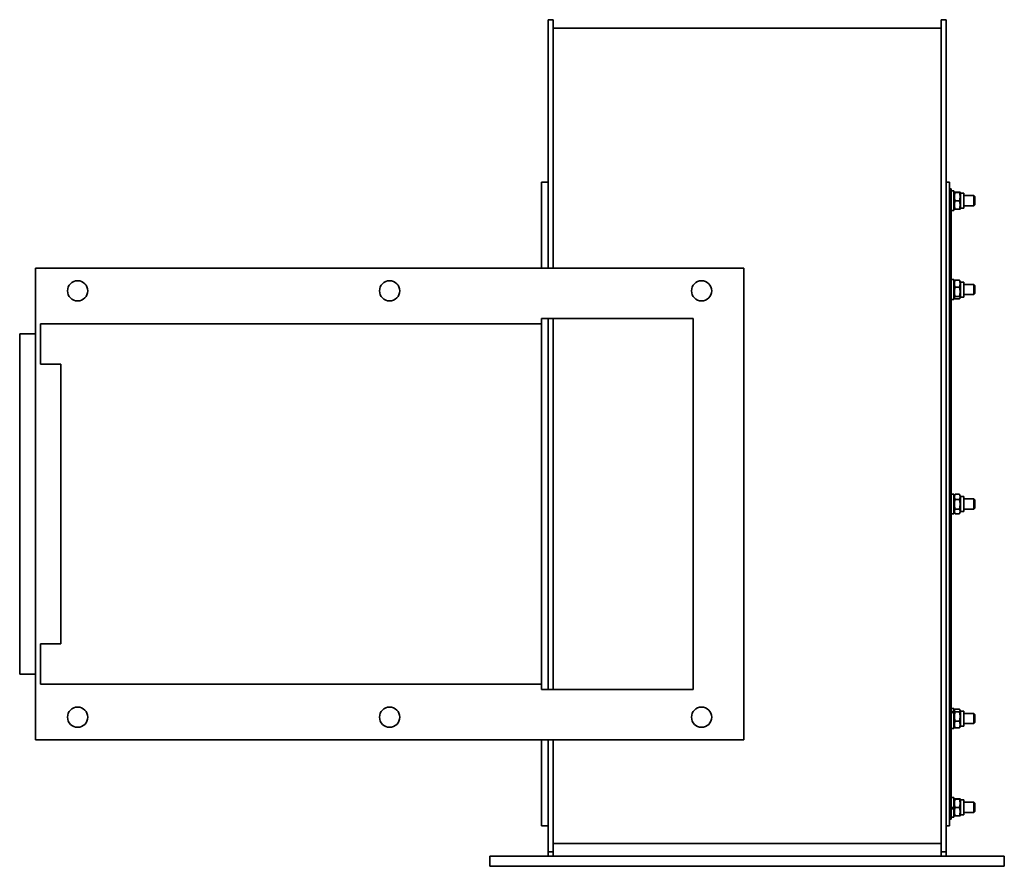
# Model space of a CAD drawing. Header units: millimetres. Extents: x 548 to 1132, y 343 to 845.
import ezdxf

# ---------------------------------------------------------------- set-up
doc = ezdxf.new("R2010")
doc.units = ezdxf.units.MM
doc.header["$LTSCALE"] = 4
doc.layers.add('Krawędzie widoczne(ISO)', color=7, linetype='Continuous', lineweight=35, true_color=0x262659)

msp = doc.modelspace()

# ---------------------------------------------------------------- linework, layer by layer
at = {"layer": 'Krawędzie widoczne(ISO)'}
for p, q in [((861.43, 697.79), (861.43, 845.21)), ((864.43, 845.21), (861.43, 845.21)), ((864.43, 845.21), (864.43, 697.79)), ((1094.43, 682.68), (1094.43, 845.21)), ((1097.43, 845.21), (1094.43, 845.21)), ((1097.43, 845.21), (1097.43, 682.68)), ((864.43, 840.21), (1094.43, 840.21)), ((857.43, 697.79), (857.43, 748.79)), ((861.43, 748.79), (857.43, 748.79)), ((1097.43, 748.79), (1099.43, 748.79)), ((1099.43, 366.79), (1099.43, 748.79)), ((1099.43, 744.79), (1100.43, 744.79)), ((1100.43, 744.79), (1100.43, 370.79)), ((1102.03, 743.69), (1100.43, 743.69)), ((1102.03, 731.89), (1102.03, 743.69)), ((1102.03, 742.24), (1102.35, 742.79)), ((1102.8, 742.85), (1105.27, 742.85)), ((1102.8, 742.73), (1105.27, 742.73)), ((1106.03, 742.24), (1105.72, 742.79)), ((1106.03, 742.24), (1106.03, 733.34)), ((1106.03, 742.24), (1108.03, 742.24)), ((1108.03, 742.24), (1108.03, 733.34)), ((1102.8, 737.67), (1105.27, 737.67)), ((1108.03, 740.79), (1113.82, 740.79)), ((1113.82, 734.79), (1113.82, 740.79)), ((1114.43, 740.18), (1113.82, 740.79)), ((1114.43, 740.18), (1114.43, 735.41)), ((1102.03, 731.89), (1100.43, 731.89)), ((1102.03, 733.34), (1102.35, 732.79)), ((1102.8, 732.73), (1105.27, 732.73)), ((1106.03, 733.34), (1105.72, 732.79)), ((1106.03, 733.34), (1108.03, 733.34)), ((1108.03, 734.79), (1113.82, 734.79)), ((1114.43, 735.41), (1113.82, 734.79)), ((557.43, 697.79), (977.43, 697.79)), ((557.43, 697.79), (557.43, 417.79)), ((977.43, 697.79), (977.43, 417.79)), ((1102.03, 690.97), (1100.43, 690.97)), ((1102.03, 679.17), (1102.03, 690.97)), ((1102.03, 689.52), (1102.44, 690.22)), ((1102.44, 690.22), (1102.47, 690.28)), ((1102.8, 690.68), (1105.27, 690.68)), ((1102.8, 690.62), (1105.27, 690.62)), ((1105.63, 690.22), (1105.6, 690.28)), ((1106.03, 689.52), (1105.63, 690.22)), ((1106.03, 689.52), (1106.03, 680.62)), ((1106.03, 689.52), (1108.03, 689.52)), ((1108.03, 689.52), (1108.03, 680.62)), ((1102.8, 686.45), (1105.27, 686.45)), ((1108.03, 688.07), (1113.82, 688.07)), ((1113.82, 682.07), (1113.82, 688.07)), ((1114.43, 687.46), (1113.82, 688.07)), ((1114.43, 687.46), (1114.43, 682.69)), ((1094.43, 443.16), (1094.43, 682.68)), ((1097.43, 682.68), (1097.43, 443.16)), ((1102.03, 679.17), (1100.43, 679.17)), ((1102.03, 680.62), (1102.44, 679.92)), ((1102.44, 679.92), (1102.47, 679.86)), ((1102.8, 680.9), (1105.27, 680.9)), ((1102.8, 679.53), (1105.27, 679.53)), ((1102.8, 679.46), (1105.27, 679.46)), ((1105.63, 679.92), (1105.6, 679.86)), ((1106.03, 680.62), (1105.63, 679.92)), ((1106.03, 680.62), (1108.03, 680.62)), ((1108.03, 682.07), (1113.82, 682.07)), ((1114.43, 682.69), (1113.82, 682.07)), ((857.43, 667.79), (947.43, 667.79)), ((857.43, 667.79), (857.43, 664.79)), ((861.43, 447.79), (861.43, 667.79)), ((864.43, 667.79), (864.43, 447.79)), ((947.43, 667.79), (947.43, 447.79)), ((560.43, 640.79), (560.43, 664.79)), ((560.43, 664.79), (857.43, 664.79)), ((857.43, 450.79), (857.43, 664.79)), ((548.07, 658.79), (548.07, 456.79)), ((548.07, 658.79), (557.43, 658.79)), ((572.43, 640.79), (560.43, 640.79)), ((572.43, 474.79), (572.43, 640.79)), ((1101.48, 563.69), (1100.43, 563.69)), ((1102.03, 563.69), (1101.48, 563.69)), ((1102.03, 563.68), (1102.03, 563.69)), ((1102.03, 551.89), (1102.03, 563.68)), ((1102.03, 562.24), (1102.76, 563.5)), ((1102.8, 563.56), (1105.27, 563.56)), ((1102.8, 560.57), (1105.27, 560.57)), ((1106.03, 562.24), (1105.31, 563.5)), ((1106.03, 562.24), (1106.03, 553.34)), ((1106.03, 562.24), (1108.03, 562.24)), ((1108.03, 562.24), (1108.03, 553.34)), ((1108.03, 560.79), (1113.82, 560.79)), ((1113.82, 554.79), (1113.82, 560.79)), ((1114.43, 560.18), (1113.82, 560.79)), ((1102.8, 554.8), (1105.27, 554.8)), ((1108.03, 554.79), (1113.82, 554.79)), ((1114.43, 555.41), (1113.82, 554.79)), ((1114.43, 560.18), (1114.43, 555.41)), ((1102.03, 551.89), (1100.43, 551.89)), ((1102.03, 553.34), (1102.76, 552.09)), ((1102.8, 552.02), (1105.27, 552.02)), ((1106.03, 553.34), (1105.31, 552.09)), ((1106.03, 553.34), (1108.03, 553.34)), ((560.43, 474.79), (572.43, 474.79)), ((560.43, 450.79), (560.43, 474.79)), ((548.07, 456.79), (557.43, 456.79)), ((857.43, 450.79), (560.43, 450.79)), ((857.43, 447.79), (857.43, 450.79)), ((857.43, 447.79), (947.43, 447.79)), ((1094.43, 351.34), (1094.43, 443.16)), ((1097.43, 443.16), (1097.43, 351.34)), ((1102.03, 436.41), (1100.43, 436.41)), ((1102.03, 434.91), (1102.03, 436.41)), ((1102.03, 434.96), (1102.47, 435.72)), ((1102.03, 434.91), (1102.03, 434.45)), ((1102.03, 424.61), (1102.03, 434.45)), ((1102.8, 436.12), (1105.27, 436.12)), ((1102.8, 434.51), (1105.27, 434.51)), ((1106.03, 434.96), (1105.6, 435.72)), ((1106.03, 434.96), (1106.03, 426.06)), ((1106.03, 434.96), (1108.03, 434.96)), ((1108.03, 434.96), (1108.03, 426.06)), ((1108.03, 433.51), (1113.82, 433.51)), ((1113.82, 427.51), (1113.82, 433.51)), ((1114.43, 432.9), (1113.82, 433.51)), ((1114.43, 432.9), (1114.43, 428.13)), ((1102.8, 428.9), (1105.27, 428.9)), ((1108.03, 427.51), (1113.82, 427.51)), ((1114.43, 428.13), (1113.82, 427.51)), ((1102.03, 424.61), (1100.43, 424.61)), ((1102.03, 426.06), (1102.47, 425.31)), ((1102.8, 424.91), (1105.27, 424.91)), ((1106.03, 426.06), (1105.6, 425.31)), ((1106.03, 426.06), (1108.03, 426.06)), ((977.43, 417.79), (557.43, 417.79)), ((857.43, 366.79), (857.43, 417.79)), ((861.43, 351.34), (861.43, 417.79)), ((864.43, 417.79), (864.43, 351.34)), ((1102.03, 383.69), (1100.43, 383.69)), ((1102.03, 378.11), (1102.03, 383.69)), ((1102.03, 382.24), (1102.35, 382.79)), ((1102.8, 382.85), (1105.27, 382.85)), ((1102.8, 382.73), (1105.27, 382.73)), ((1106.03, 382.24), (1105.72, 382.79)), ((1106.03, 382.24), (1106.03, 373.34)), ((1106.03, 382.24), (1108.03, 382.24)), ((1108.03, 382.24), (1108.03, 373.34)), ((1108.03, 380.79), (1113.82, 380.79)), ((1113.82, 374.79), (1113.82, 380.79)), ((1114.43, 380.18), (1113.82, 380.79)), ((1114.43, 380.18), (1114.43, 375.41)), ((1102.03, 378.11), (1100.43, 377.19)), ((1100.43, 376.55), (1102.03, 377.47)), ((1102.03, 378.11), (1102.03, 377.47)), ((1102.03, 371.89), (1102.03, 377.47)), ((1102.8, 377.67), (1105.27, 377.67)), ((1108.03, 374.79), (1113.82, 374.79)), ((1114.43, 375.41), (1113.82, 374.79)), ((1099.43, 370.79), (1100.43, 370.79)), ((1102.03, 371.89), (1100.43, 371.89)), ((1102.03, 373.34), (1102.35, 372.79)), ((1102.8, 372.73), (1105.27, 372.73)), ((1106.03, 373.34), (1105.72, 372.79)), ((1106.03, 373.34), (1108.03, 373.34)), ((861.43, 366.79), (857.43, 366.79)), ((1097.43, 366.79), (1099.43, 366.79)), ((864.43, 356.34), (1094.43, 356.34)), ((864.43, 356.31), (1094.43, 356.31)), ((861.43, 351.31), (861.43, 351.34)), ((864.43, 351.34), (861.43, 351.34)), ((861.43, 351.31), (861.43, 348.79)), ((864.43, 351.31), (861.43, 351.31)), ((864.43, 351.34), (864.43, 351.31)), ((864.43, 348.79), (864.43, 351.31)), ((1094.43, 351.31), (1094.43, 351.34)), ((1097.43, 351.34), (1094.43, 351.34)), ((1094.43, 351.31), (1094.43, 348.79)), ((1097.43, 351.31), (1094.43, 351.31)), ((1097.43, 351.34), (1097.43, 351.31)), ((1097.43, 348.79), (1097.43, 351.31)), ((826.93, 348.79), (832.93, 348.79)), ((826.93, 342.79), (826.93, 348.79)), ((1125.93, 348.79), (832.93, 348.79)), ((1125.93, 348.79), (1131.93, 348.79)), ((1131.93, 342.79), (1131.93, 348.79)), ((832.93, 342.79), (826.93, 342.79)), ((832.93, 342.79), (1125.93, 342.79)), ((1131.93, 342.79), (1125.93, 342.79))]:
    msp.add_line(p, q, dxfattribs=at)
for centre in [(582.43, 684.29), (767.43, 684.29), (952.43, 684.29), (582.43, 431.29), (767.43, 431.29), (952.43, 431.29)]:
    msp.add_circle(centre, 6, dxfattribs=at)
for centre, major_axis, ratio, start_param, end_param in [((1101.48, 557.79), (10.22, 0), 0.57735, 1.516532, 1.673308), ((1102.59, 557.79), (10.22, 0), 0.57735, 1.62506, 1.783197), ((1101.48, 430.51), (10.09, 4.79), 0.341999, 1.355657, 1.512433), ((1102.59, 430.51), (10.09, 4.79), 0.341999, 1.464185, 1.622321)]:
    msp.add_ellipse(centre, major_axis=major_axis, ratio=ratio, start_param=start_param, end_param=end_param, dxfattribs=at)
for points, weights in [([(1102.8, 742.85), (1101.96, 742.79), (1102.8, 742.73)], [1, 1.15470053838, 1]), ([(1102.8, 742.73), (1101.96, 740.2), (1102.8, 737.67)], [1, 1.15470053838, 1]), ([(1105.27, 742.73), (1106.1, 742.79), (1105.27, 742.85)], [1, 1.15470053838, 1]), ([(1105.27, 737.67), (1106.1, 740.2), (1105.27, 742.73)], [1, 1.15470053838, 1]), ([(1102.8, 737.67), (1101.96, 735.2), (1102.8, 732.73)], [1, 1.15470053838, 1]), ([(1105.27, 732.73), (1106.1, 735.2), (1105.27, 737.67)], [1, 1.15470053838, 1]), ([(1102.8, 732.73), (1102.37, 732.76), (1102.35, 732.79)], [1, 1.07428895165, 1.0772291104]), ([(1105.72, 732.79), (1105.7, 732.76), (1105.27, 732.73)], [1.0772291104, 1.07428895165, 1]), ([(1102.8, 690.62), (1101.96, 688.53), (1102.8, 686.45)], [1, 1.15470053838, 1]), ([(1102.44, 690.22), (1102.54, 690.41), (1102.8, 690.62)], [1.06160831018, 1.04245550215, 1]), ([(1102.8, 690.68), (1102.56, 690.45), (1102.45, 690.25)], [1, 1.03934546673, 1.0586772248]), ([(1105.61, 690.25), (1105.51, 690.45), (1105.27, 690.68)], [1.0586772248, 1.03934546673, 1]), ([(1105.27, 690.62), (1105.52, 690.41), (1105.63, 690.22)], [1, 1.04245550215, 1.06160831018]), ([(1105.27, 686.45), (1106.1, 688.53), (1105.27, 690.62)], [1, 1.15470053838, 1]), ([(1102.8, 686.45), (1101.96, 683.68), (1102.8, 680.9)], [1, 1.15470053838, 1]), ([(1105.27, 680.9), (1106.1, 683.68), (1105.27, 686.45)], [1, 1.15470053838, 1]), ([(1102.8, 680.9), (1101.96, 680.22), (1102.8, 679.53)], [1, 1.15470053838, 1]), ([(1102.8, 679.46), (1102.58, 679.68), (1102.47, 679.86)], [1, 1.0362267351, 1.05548680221]), ([(1102.76, 679.56), (1102.78, 679.51), (1102.8, 679.46)], [1.00640523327, 1.00327181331, 1]), ([(1105.27, 679.53), (1106.1, 680.22), (1105.27, 680.9)], [1, 1.15470053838, 1]), ([(1105.6, 679.86), (1105.49, 679.68), (1105.27, 679.46)], [1.05548680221, 1.0362267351, 1]), ([(1105.27, 679.46), (1105.29, 679.51), (1105.31, 679.56)], [1, 1.00327181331, 1.00640523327]), ([(1102.8, 563.56), (1101.96, 562.07), (1102.8, 560.57)], [1, 1.15470053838, 1]), ([(1102.8, 560.57), (1101.96, 557.69), (1102.8, 554.8)], [1, 1.15470053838, 1]), ([(1102.76, 563.5), (1102.78, 563.53), (1102.8, 563.56)], [1.00640523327, 1.00327181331, 1]), ([(1105.27, 563.56), (1105.29, 563.53), (1105.31, 563.5)], [1, 1.00327181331, 1.00640523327]), ([(1105.27, 560.57), (1106.1, 562.07), (1105.27, 563.56)], [1, 1.15470053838, 1]), ([(1105.27, 554.8), (1106.1, 557.69), (1105.27, 560.57)], [1, 1.15470053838, 1]), ([(1102.8, 554.8), (1101.96, 553.41), (1102.8, 552.02)], [1, 1.15470053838, 1]), ([(1105.27, 552.02), (1106.1, 553.41), (1105.27, 554.8)], [1, 1.15470053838, 1]), ([(1102.8, 436.12), (1101.96, 435.31), (1102.8, 434.51)], [1, 1.15470053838, 1]), ([(1102.8, 434.51), (1101.96, 431.7), (1102.8, 428.9)], [1, 1.15470053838, 1]), ([(1105.27, 434.51), (1106.1, 435.31), (1105.27, 436.12)], [1, 1.15470053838, 1]), ([(1105.27, 428.9), (1106.1, 431.7), (1105.27, 434.51)], [1, 1.15470053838, 1]), ([(1102.8, 428.9), (1101.96, 426.9), (1102.8, 424.91)], [1, 1.15470053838, 1]), ([(1105.27, 424.91), (1106.1, 426.9), (1105.27, 428.9)], [1, 1.15470053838, 1]), ([(1102.8, 424.91), (1102.58, 425.12), (1102.47, 425.31)], [1, 1.0362267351, 1.05548680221]), ([(1105.6, 425.31), (1105.49, 425.12), (1105.27, 424.91)], [1.05548680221, 1.0362267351, 1]), ([(1102.8, 382.85), (1101.96, 382.79), (1102.8, 382.73)], [1, 1.15470053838, 1]), ([(1102.8, 382.73), (1101.96, 380.2), (1102.8, 377.67)], [1, 1.15470053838, 1]), ([(1105.27, 382.73), (1106.1, 382.79), (1105.27, 382.85)], [1, 1.15470053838, 1]), ([(1105.27, 377.67), (1106.1, 380.2), (1105.27, 382.73)], [1, 1.15470053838, 1]), ([(1102.8, 377.67), (1101.96, 375.2), (1102.8, 372.73)], [1, 1.15470053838, 1]), ([(1105.27, 372.73), (1106.1, 375.2), (1105.27, 377.67)], [1, 1.15470053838, 1]), ([(1102.8, 372.73), (1102.37, 372.76), (1102.35, 372.79)], [1, 1.07428895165, 1.0772291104]), ([(1105.72, 372.79), (1105.7, 372.76), (1105.27, 372.73)], [1.0772291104, 1.07428895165, 1])]:
    msp.add_rational_spline(points, weights, degree=2, dxfattribs=at)

doc.saveas('drawing.dxf')
